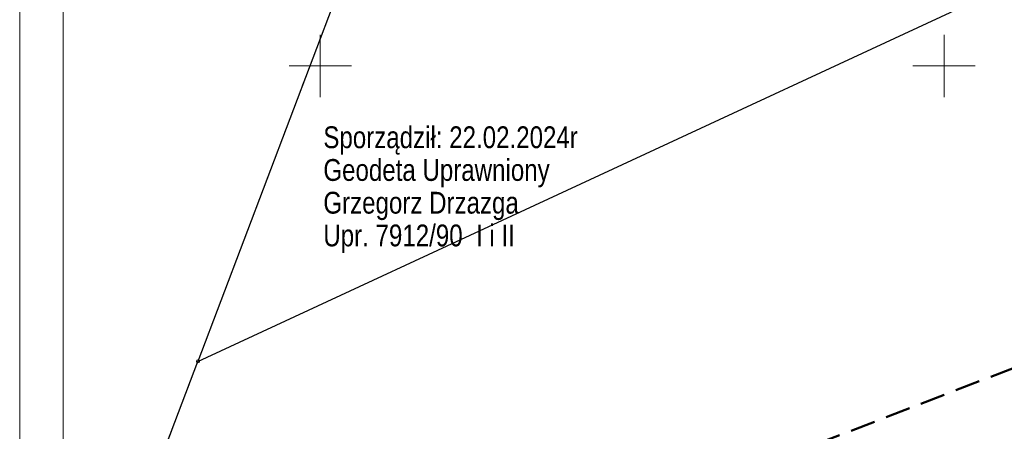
# Model space of a CAD drawing. Header units: metres. Extents: x 6443052 to 6445155, y 6013553 to 6014840.
# Tile 7 of 36: x 6443052 to 6443210, y 6013741 to 6013807. Entities that reach past the tile are written whole.
import ezdxf
from ezdxf.enums import TextEntityAlignment as Align

# ---------------------------------------------------------------- set-up
doc = ezdxf.new("R2010")
doc.units = ezdxf.units.M
doc.header["$MEASUREMENT"] = 0
doc.linetypes.add('L_0_06', pattern=[4, 3, -1])
doc.linetypes.add('L_0_0C', pattern=[6, 4, -2])
for name, color, linetype, lineweight in [('202_punkt_graniczny', 7, 'CONTINUOUS', 18), ('217_kontur_klasyfikacyjny', 3, 'L_0_06', 18), ('218_kontur_uzytku_gruntowego', 3, 'L_0_06', 18), ('219_dzialka_ewidencyjna', 96, 'CONTINUOUS', 25), ('Ramka_wewn_1_i_opis', 7, 'CONTINUOUS', 18), ('siatka', 7, 'CONTINUOUS', 18), ('ZAKRES', 212, 'L_0_0C', 50)]:
    doc.layers.add(name, color=color, linetype=linetype, lineweight=lineweight)
doc.layers.add('ramka_zewn', color=212, linetype='CONTINUOUS', lineweight=18, plot=False)
doc.styles.add('Arial CE', font='Arial CE.ttf')

msp = doc.modelspace()

# ---------------------------------------------------------------- linework, layer by layer
at = {"layer": '202_punkt_graniczny', "lineweight": 18}
msp.add_circle((6443080.4, 6013752.6), 0.25, dxfattribs=at)
at = {"layer": '217_kontur_klasyfikacyjny', "lineweight": 18}
for p, q in [((6443124.25, 6013868.45), (6443080.4, 6013752.6)), ((6443080.4, 6013752.6), (6443060.57, 6013700.22))]:
    msp.add_line(p, q, dxfattribs=at)
at = {"layer": '218_kontur_uzytku_gruntowego', "lineweight": 18}
for p, q in [((6443124.25, 6013868.45), (6443080.4, 6013752.6)), ((6443080.4, 6013752.6), (6443060.57, 6013700.22))]:
    msp.add_line(p, q, dxfattribs=at)
at = {"layer": '219_dzialka_ewidencyjna', "linetype": 'Continuous', "lineweight": 25}
for p, q in [((6443124.25, 6013868.45), (6443080.4, 6013752.6)), ((6443080.4, 6013752.6), (6443259.33, 6013835.69)), ((6443060.57, 6013700.22), (6443080.4, 6013752.6))]:
    msp.add_line(p, q, dxfattribs=at)
at = {"layer": 'Ramka_wewn_1_i_opis', "linetype": 'Continuous', "lineweight": 18}
msp.add_line((6443058.85, 6013561.8), (6443058.7, 6014133.4), dxfattribs=at)
at = {"layer": 'ramka_zewn', "linetype": 'Continuous', "lineweight": 13}
msp.add_line((6443051.83, 6013553.1), (6443051.83, 6014141.16), dxfattribs=at)
at = {"layer": 'siatka', "color": 7, "linetype": 'Continuous', "lineweight": 13}
for p, q in [((6443100, 6013795), (6443100, 6013805)), ((6443200, 6013795), (6443200, 6013805)), ((6443095, 6013800), (6443105, 6013800)), ((6443195, 6013800), (6443205, 6013800))]:
    msp.add_line(p, q, dxfattribs=at)
at = {"layer": 'ZAKRES', "lineweight": 50}
msp.add_line((6443089.99, 6013704.63), (6443255.8, 6013768.84), dxfattribs=at)

# ---------------------------------------------------------------- texts
at = {"layer": 'Ramka_wewn_1_i_opis', "color": 7, "style": 'Arial CE', "width": 0.79}
for s, p in [('Sporządził: 22.02.2024r', (6443100.5, 6013790.3)), ('Geodeta Uprawniony', (6443100.5, 6013785.05)), ('Grzegorz Drzazga', (6443100.5, 6013779.8)), ('Upr. 7912/90  I i II', (6443100.5, 6013774.55))]:
    msp.add_text(s, height=3.5, dxfattribs=at).set_placement(p, align=Align.TOP_LEFT)

doc.saveas('drawing.dxf')
